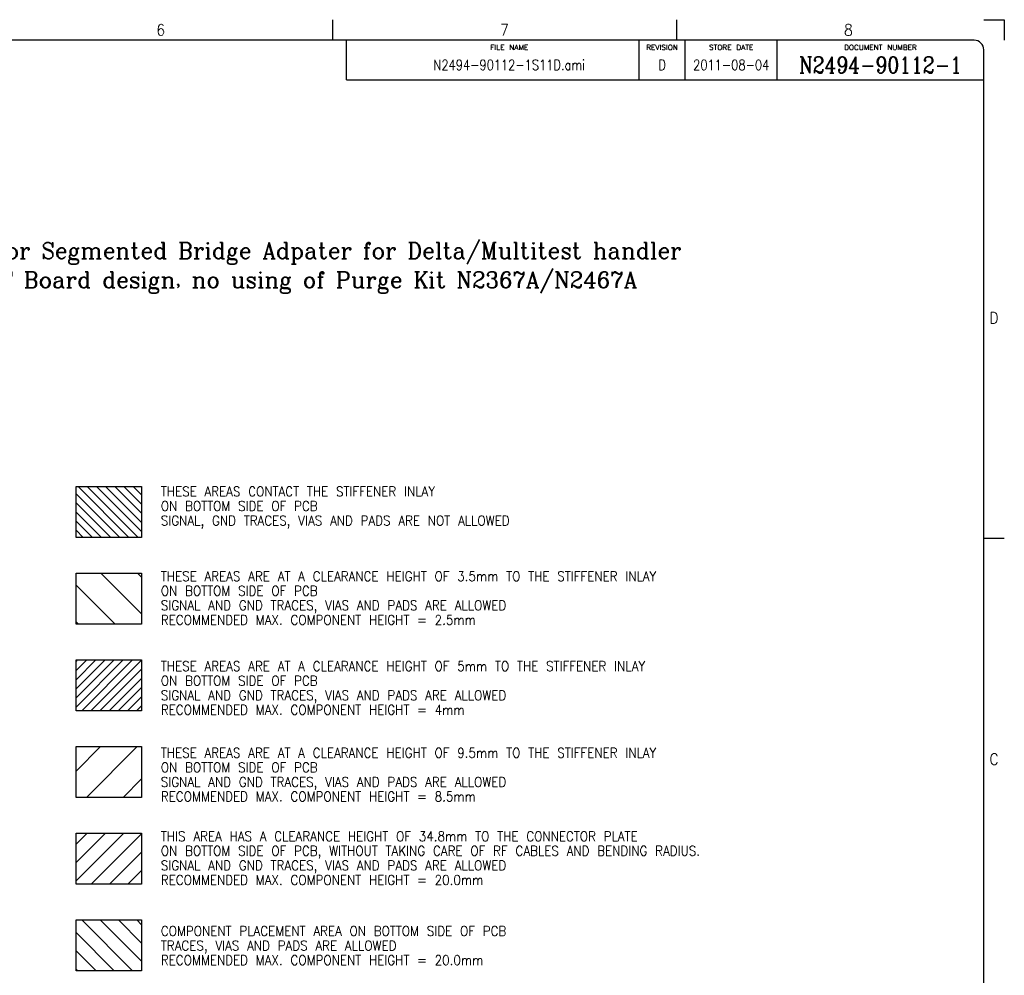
# Model space of a CAD drawing. Header units: inches. Extents: x 0 to 841, y 0 to 594.
# Tile 13 of 13: x 536 to 841, y 298 to 594. Entities that reach past the tile are written whole.
import ezdxf

# ---------------------------------------------------------------- set-up
doc = ezdxf.new("R2010")
doc.units = ezdxf.units.IN
doc.layers.add('1', color=7, linetype='Continuous')
doc.styles.add('CONVERTER_11', font='complex.shx', dxfattribs={"width": 0.973})
doc.styles.add('CONVERTER_15', font='txt.shx', dxfattribs={"width": 0.9})
doc.styles.add('CONVERTER_17', font='txt.shx', dxfattribs={"width": 0.81})
doc.styles.add('CONVERTER_18', font='complex.shx', dxfattribs={"width": 0.855})
doc.styles.add('CONVERTER_19', font='txt.shx', dxfattribs={"width": 1.035})

# ---------------------------------------------------------------- blocks, each defined once
blk = doc.blocks.new('front1__3', base_point=(418.97, 352.62))
at = {"layer": '1', "linetype": 'Continuous'}
h = blk.add_hatch(dxfattribs=at)
h.set_pattern_fill('_USER', color=1, scale=2, angle=-45, pattern_type=0)
h.set_pattern_definition([(-45, (0, 0), (1.4142136, 1.4142136), [])])
h.paths.add_polyline_path([(574.09, 433.86), (553.9, 433.86), (553.9, 449.57), (574.09, 449.57)])
h = blk.add_hatch(dxfattribs=at)
h.set_pattern_fill('_USER', color=1, scale=8, angle=315, pattern_type=0)
h.set_pattern_definition([(315, (0, 0), (5.65685, 5.65685), [])])
h.paths.add_polyline_path([(574.09, 407.05), (553.9, 407.05), (553.9, 422.76), (574.09, 422.76)])
h = blk.add_hatch(dxfattribs=at)
h.set_pattern_fill('_USER', color=1, scale=2, angle=45, pattern_type=0)
h.set_pattern_definition([(45, (0, 0), (-1.4142136, 1.4142136), [])])
h.paths.add_polyline_path([(574.09, 380.23), (553.9, 380.23), (553.9, 395.94), (574.09, 395.94)])
h = blk.add_hatch(dxfattribs=at)
h.set_pattern_fill('_USER', color=1, scale=8, angle=45, pattern_type=0)
h.set_pattern_definition([(45, (0, 0), (-5.65685, 5.65685), [])])
h.paths.add_polyline_path([(574.09, 353.42), (553.9, 353.42), (553.9, 369.13), (574.09, 369.13)])
h = blk.add_hatch(dxfattribs=at)
h.set_pattern_fill('_USER', color=1, scale=4, angle=45, pattern_type=0)
h.set_pattern_definition([(45, (0, 0), (-2.828427, 2.828427), [])])
h.paths.add_polyline_path([(574.09, 326.61), (553.9, 326.61), (553.9, 342.32), (574.09, 342.32)])
h = blk.add_hatch(dxfattribs=at)
h.set_pattern_fill('_USER', color=1, scale=4, angle=315, pattern_type=0)
h.set_pattern_definition([(315, (0, 0), (2.828427, 2.828427), [])])
h.paths.add_polyline_path([(574.09, 299.8), (553.9, 299.8), (553.9, 315.51), (574.09, 315.51)])
at = {"layer": '1', "color": 7, "linetype": 'Continuous'}
for p, q in [((553.9, 433.86), (553.9, 449.57)), ((553.9, 449.57), (574.09, 449.57)), ((574.09, 449.57), (574.09, 433.86)), ((574.09, 433.86), (553.9, 433.86)), ((553.9, 422.76), (574.09, 422.76)), ((553.9, 407.05), (553.9, 422.76)), ((574.09, 422.76), (574.09, 407.05)), ((574.09, 407.05), (553.9, 407.05)), ((553.9, 395.94), (574.09, 395.94)), ((553.9, 380.23), (553.9, 395.94)), ((574.09, 395.94), (574.09, 380.23)), ((574.09, 380.23), (553.9, 380.23)), ((553.9, 353.42), (553.9, 369.13)), ((553.9, 369.13), (574.09, 369.13)), ((574.09, 369.13), (574.09, 353.42)), ((574.09, 353.42), (553.9, 353.42)), ((553.9, 342.32), (574.09, 342.32)), ((553.9, 326.61), (553.9, 342.32)), ((574.09, 342.32), (574.09, 326.61)), ((574.09, 326.61), (553.9, 326.61)), ((553.9, 299.8), (553.9, 315.51)), ((553.9, 315.51), (574.09, 315.51)), ((574.09, 315.51), (574.09, 299.8)), ((574.09, 299.8), (553.9, 299.8))]:
    blk.add_line(p, q, dxfattribs=at)
at = {"layer": '1', "color": 1, "char_height": 3, "attachment_point": 7, "line_spacing_factor": 0.90036, "style": 'CONVERTER_15'}
for s, insert in [('THESE AREAS CONTACT THE STIFFENER INLAY\\PON BOTTOM SIDE OF PCB\\PSIGNAL, GND TRACES, VIAS AND PADS ARE NOT ALLOWED', (580.09, 436.64)), ('THESE AREAS ARE AT A CLEARANCE HEIGHT OF 3.5mm TO THE STIFFENER INLAY\\PON BOTTOM SIDE OF PCB\\PSIGNAL AND GND TRACES, VIAS AND PADS ARE ALLOWED\\PRECOMMENDED MAX. COMPONENT HEIGHT = 2.5mm', (580.09, 406.82)), ('THESE AREAS ARE AT A CLEARANCE HEIGHT OF 5mm TO THE STIFFENER INLAY\\PON BOTTOM SIDE OF PCB\\PSIGNAL AND GND TRACES, VIAS AND PADS ARE ALLOWED\\PRECOMMENDED MAX. COMPONENT HEIGHT = 4mm', (580.09, 379.01)), ('THESE AREAS ARE AT A CLEARANCE HEIGHT OF 9.5mm TO THE STIFFENER INLAY\\PON BOTTOM SIDE OF PCB\\PSIGNAL AND GND TRACES, VIAS AND PADS ARE ALLOWED\\PRECOMMENDED MAX. COMPONENT HEIGHT = 8.5mm', (580.09, 352.2)), ('THIS AREA HAS A CLEARANCE HEIGHT OF 34.8mm TO THE CONNECTOR PLATE\\PON BOTTOM SIDE OF PCB, WITHOUT TAKING CARE OF RF CABLES AND BENDING RADIUS.\\PSIGNAL AND GND TRACES, VIAS AND PADS ARE ALLOWED\\PRECOMMENDED MAX. COMPONENT HEIGHT = 20.0mm', (580.09, 326.39)), ('COMPONENT PLACEMENT AREA ON BOTTOM SIDE OF PCB\\PTRACES, VIAS AND PADS ARE ALLOWED\\PRECOMMENDED MAX. COMPONENT HEIGHT = 20.0mm', (580.09, 301.58))]:
    blk.add_mtext(s, dxfattribs=dict(at, insert=insert))
blk = doc.blocks.new('2__4', base_point=(418.97, 323.69))
blk.add_blockref('front1__3', (418.97, 352.62))
at = {"layer": '1', "color": 1, "insert": (412.6, 509.37), "char_height": 5, "attachment_point": 7, "line_spacing_factor": 1.080432, "style": 'CONVERTER_11'}
blk.add_mtext('Port Scale RF DUT Board setup for Segmented Bridge Adpater for Delta/Multitest handler\\PKeep-out area definition for DUT Board design, no using of Purge Kit N2367A/N2467A', dxfattribs=at)
blk = doc.blocks.new('rf_stiffener_assy__5', base_point=(418.97, 323.69))
at = {"layer": '1'}
blk.add_blockref('2__4', (418.97, 323.69), dxfattribs=at)
blk = doc.blocks.new('TOP__6', base_point=(413.719, 302.867))
blk.add_blockref('rf_stiffener_assy__5', (418.968, 323.694))
blk = doc.blocks.new('Drawing_Grid_Zones__7', base_point=(6.35, 6.35))
at = {"layer": '1', "color": 4, "linetype": 'Continuous'}
for p, q in [((633.225, 594), (633.225, 587.65)), ((739.5875, 594), (739.5875, 587.65)), ((834.65, 594), (841, 594)), ((841, 594), (841, 587.65)), ((841, 433.525), (834.65, 433.525))]:
    blk.add_line(p, q, dxfattribs=at)
at = {"layer": '1', "color": 4, "char_height": 3.5, "attachment_point": 5, "line_spacing_factor": 1.080432, "style": 'CONVERTER_15'}
for s, insert in [('6', (580.04375, 590.825)), ('7', (686.40625, 590.825)), ('8', (792.76875, 590.825)), ('D', (837.825, 501.7875)), ('C', (837.825, 365.2625))]:
    blk.add_mtext(s, dxfattribs=dict(at, insert=insert))
blk = doc.blocks.new('A1_Size_Verigy_Frame__9', base_point=(6.35, 6.35))
at = {"color": 7, "linetype": 'Continuous'}
for p, q in [((637.56, 575.41), (637.56, 587.65)), ((770.75, 575.41), (770.75, 587.65)), ((637.56, 575.41), (834.65, 575.41))]:
    blk.add_line(p, q, dxfattribs=at)
at = {"layer": '1', "color": 7, "linetype": 'Continuous'}
for p, q in [((831.65, 587.65), (9.35, 587.65)), ((834.65, 9.35), (834.65, 584.65))]:
    blk.add_line(p, q, dxfattribs=at)
at = {"layer": '1', "color": 4, "linetype": 'Continuous'}
for p, q in [((728, 575.41), (728, 587.65)), ((742.28, 575.41), (742.28, 587.65))]:
    blk.add_line(p, q, dxfattribs=at)
at = {"layer": '1', "color": 7, "linetype": 'Continuous'}
blk.add_arc((831.65, 584.65), 3, 0, 90, dxfattribs=at)
at = {"layer": '1'}
blk.add_blockref('Drawing_Grid_Zones__7', (6.35, 6.35), dxfattribs=at)
at = {"color": 4}
for s, insert, char_height, attachment_point, line_spacing_factor, style in [('FILE NAME', (687.87, 586.24), 1.6, 2, 1.12545, 'CONVERTER_19'), ('REVISION', (735.14, 586.24), 1.6, 2, 1.12545, 'CONVERTER_19'), ('STORE DATE', (756.52, 586.24), 1.6, 2, 1.12545, 'CONVERTER_19'), ('DOCUMENT NUMBER', (802.7, 586.24), 1.6, 2, 1.12545, 'CONVERTER_19'), ('N2494-90112-1S11D.ami', (687.87, 580.01), 3.2, 5, 1.020408, 'CONVERTER_17'), ('2011-08-04', (756.52, 580.01), 3.2, 5, 1.020408, 'CONVERTER_17')]:
    blk.add_mtext(s, dxfattribs=dict(at, insert=insert, char_height=char_height, attachment_point=attachment_point, line_spacing_factor=line_spacing_factor, style=style))
at = {"color": 3, "insert": (802.7, 580.01), "char_height": 5, "attachment_point": 5, "line_spacing_factor": 1.020408, "style": 'CONVERTER_18'}
blk.add_mtext('N2494-90112-1', dxfattribs=at)
at = {"layer": '1', "color": 4, "insert": (735.14, 580.01), "char_height": 3.2, "attachment_point": 5, "line_spacing_factor": 1.020408, "style": 'CONVERTER_17'}
blk.add_mtext('D', dxfattribs=at)

msp = doc.modelspace()

# ---------------------------------------------------------------- block references
for name, p in [('A1_Size_Verigy_Frame__9', (6.35, 6.35)), ('TOP__6', (413.72, 302.87))]:
    msp.add_blockref(name, p)

doc.saveas('drawing.dxf')
